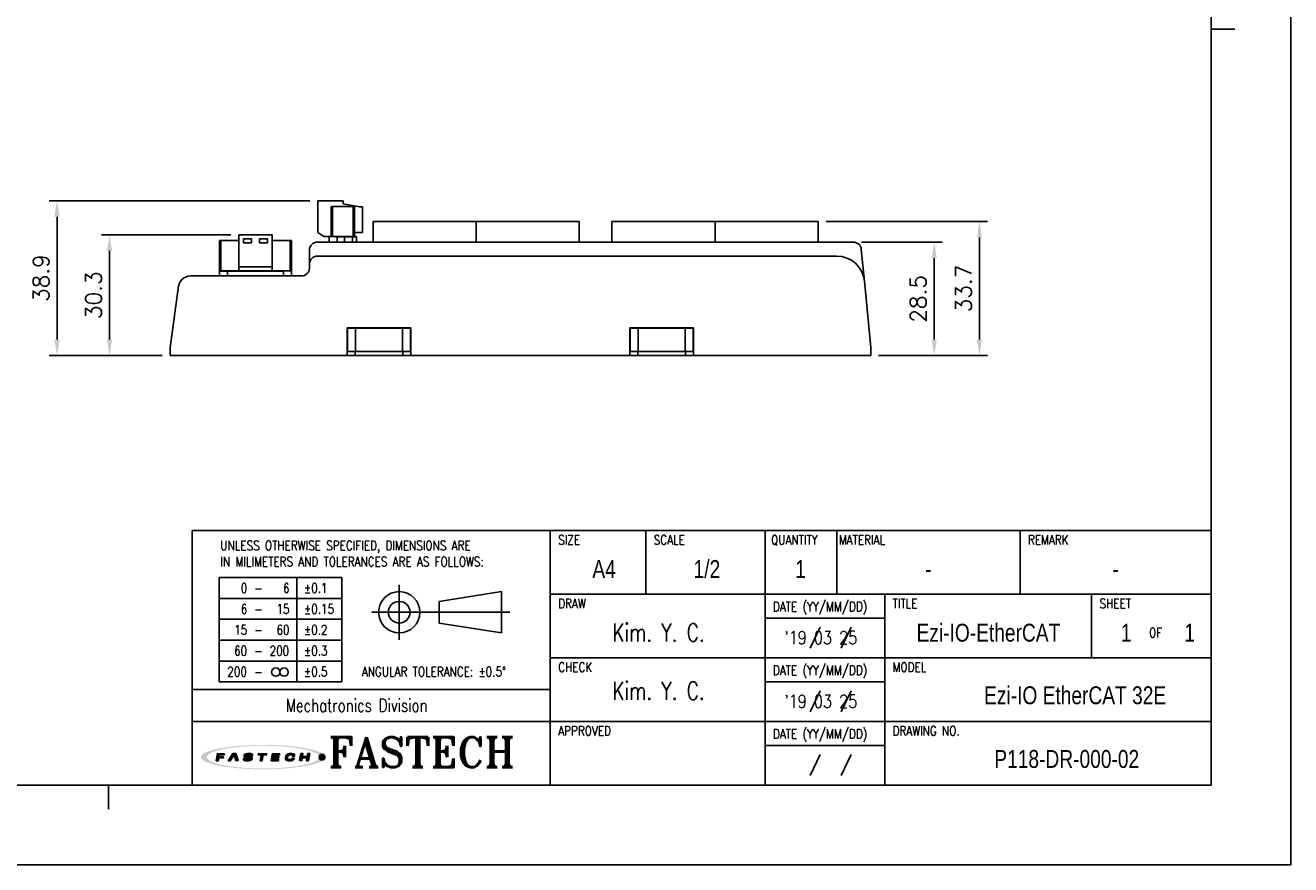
# Model space of a CAD drawing. Header units: millimetres. Extents: x 0 to 594, y 0 to 420.
# Tile 4 of 8: x 276 to 594, y 0 to 211. Entities that reach past the tile are written whole.
import ezdxf

# ---------------------------------------------------------------- set-up
doc = ezdxf.new("R2010")
doc.units = ezdxf.units.MM
doc.header["$PDSIZE"] = -1
for name, color, linetype in [('DIM', 3, 'Continuous'), ('LAYER_2', 1, 'Continuous'), ('LAYER_4', 3, 'Continuous'), ('SHEET', 1, 'Continuous')]:
    doc.layers.add(name, color=color, linetype=linetype)
doc.styles.add('SHB', font='romans.shx', dxfattribs={"width": 0.75, "bigfont": 'whgtxt.shx'})
doc.styles.add('SHEET1', font='ROMANS.SHX', dxfattribs={"width": 0.8, "height": 3})
doc.styles.add('SHEET2', font='txt', dxfattribs={"width": 0.8, "height": 3})
doc.styles.add('SHEET3', font='ROMANT.SHX', dxfattribs={"height": 3})
doc.styles.get("Standard").update_dxf_attribs({"font": 'txt.shx', "bigfont": 'whgtxt.shx'})
doc.dimstyles.new('ISO-25', dxfattribs={"dimtxt": 2.5, "dimasz": 2.5, "dimexe": 1.25, "dimexo": 0.625, "dimtad": 1, "dimtxsty": 'Standard', "dimcen": 2.5, "dimadec": 0, "dimazin": 0, "dimtfac": 1, "dimtmove": 0, "dimatfit": 3, "dimfxl": 0, "dimarcsym": 0})

# ---------------------------------------------------------------- blocks, each defined once
blk = doc.blocks.new('AI9-BLK2')
at = {"layer": 'LAYER_4'}
h = blk.add_hatch(color=12, dxfattribs=at)
edge = h.paths.add_edge_path()
edge.add_spline(control_points=[(66.5, 0), (66.5, -3.5), (61.3, -5.3), (58.7, -6.3), (52, -8.8), (44.8, -10), (37.7, -11), (17.3, -13.9), (-3.7, -14.1), (-24.3, -12.5), (-32.9, -11.8), (-41.6, -10.8), (-50, -8.9), (-54.9, -7.7), (-60.6, -6.4), (-64.7, -3.2), (-73, 3.4), (-52.4, 8.3), (-49.2, 9), (-40.6, 10.9), (-31.8, 11.9), (-23.1, 12.6), (-12.4, 13.4), (-1.5, 13.6), (9.2, 13.3), (19.1, 13), (29, 12.3), (38.8, 10.9), (45.7, 9.9), (52.7, 8.7), (59.3, 6.1), (61.8, 5.2), (66.5, 3.3), (66.5, 0), (66.6, -0.8), (73.6, -0.7), (73.6, 0), (73.5, 3.5), (68.7, 5.4), (66.1, 6.4), (59.6, 9), (52.6, 10.3), (45.8, 11.3), (24.9, 14.6), (3.4, 15.1), (-17.7, 14), (-27.4, 13.6), (-37.2, 12.7), (-46.8, 11.2), (-53.5, 10.1), (-60.4, 8.7), (-66.7, 6.1), (-69.1, 5.1), (-73.9, 3.1), (-73.6, -0.3), (-73.4, -3.7), (-68.1, -5.6), (-65.5, -6.6), (-58.9, -9.2), (-51.8, -10.4), (-44.8, -11.5), (-35, -13), (-25, -13.7), (-15.1, -14.2), (5.8, -15), (27.1, -14.4), (47.8, -11), (54.2, -9.9), (60.6, -8.6), (66.6, -6.1), (69.1, -5.1), (73.5, -3.2), (73.6, 0), (73.6, 0.8), (66.6, 0.9), (66.5, 0)], knot_values=[0, 0, 0, 0, 1, 1, 1, 2, 2, 2, 3, 3, 3, 4, 4, 4, 5, 5, 5, 6, 6, 6, 7, 7, 7, 8, 8, 8, 9, 9, 9, 10, 10, 10, 11, 11, 11, 12, 12, 12, 13, 13, 13, 14, 14, 14, 15, 15, 15, 16, 16, 16, 17, 17, 17, 18, 18, 18, 19, 19, 19, 20, 20, 20, 21, 21, 21, 22, 22, 22, 23, 23, 23, 24, 24, 24, 25, 25, 25, 25], degree=3, periodic=0)
blk = doc.blocks.new('AI9-BLK1')
at = {"layer": 'LAYER_4', "color": 7}
blk.add_blockref('AI9-BLK2', (0, 0), dxfattribs=at)
blk = doc.blocks.new('AI9-BLK3')
at = {"layer": 'LAYER_2'}
for points in [[(-55.6, -4.3), (-54.1, 4.2), (-45.8, 4.1), (-46, 2.8), (-51.9, 2.8), (-52.2, 0.7), (-46.8, 0.6), (-47, -0.8), (-52.4, -0.8), (-53.1, -4.3)], [(-41.4, -4.2), (-35.7, 4.2), (-32.1, 4.2), (-29.5, -4.1), (-32.2, -4.1), (-34.2, 2.7), (-38.7, -4.2)], [(-5.3, 4.2), (4.3, 4.1), (4.1, 2.7), (0.4, 2.7), (-0.8, -4.2), (-3.2, -4.2), (-2.1, 2.7), (-5.6, 2.7)], [(11.4, 4.2), (20, 4.1), (19.8, 2.8), (13.7, 2.8), (13.4, 0.8), (19, 0.7), (18.8, -0.6), (13.1, -0.6), (12.7, -2.7), (18.7, -2.8), (18.5, -4.2), (9.9, -4.2)], [(45, 4.2), (43.5, -4.1), (46, -4.2), (46.6, -0.6), (52.3, -0.7), (51.7, -4.2), (54.1, -4.2), (55.6, 4.2), (53.1, 4.2), (52.5, 0.8), (46.9, 0.8), (47.5, 4.2)]]:
    blk.add_hatch(color=12, dxfattribs=at).paths.add_polyline_path(points)
h = blk.add_hatch(color=12, dxfattribs=at)
edge = h.paths.add_edge_path()
edge.add_spline(control_points=[(-15.2, -1.5), (-15.2, -2.9), (-16.3, -2.9), (-17.5, -2.9), (-17.7, -2.9), (-18.2, -2.9), (-18.5, -2.9), (-20, -2.9), (-20.4, -2.7), (-20.4, -2.1), (-20.4, -1.9), (-20.4, -1.4), (-20.4, -1.4), (-20.4, -1.4), (-22.9, -1.4), (-22.9, -1.4), (-22.9, -1.4), (-22.9, -2.3), (-22.9, -2.5), (-22.9, -3.9), (-21.3, -4.3), (-19.8, -4.3), (-19.5, -4.3), (-17.1, -4.3), (-16.9, -4.3), (-14.1, -4.3), (-12.8, -3.1), (-12.8, -1.8), (-12.8, -1.7), (-12.8, -1.1), (-12.8, -1), (-12.8, 0.2), (-14.1, 0.7), (-16.1, 0.7), (-16.3, 0.7), (-17.5, 0.7), (-17.7, 0.7), (-19.1, 0.7), (-19.7, 0.9), (-19.6, 1.9), (-19.5, 2.9), (-18.4, 2.9), (-17.8, 2.9), (-17.6, 2.9), (-16.5, 2.9), (-16.2, 2.9), (-15, 2.9), (-14.8, 2.6), (-14.8, 2.3), (-14.8, 2.1), (-14.9, 1.7), (-14.9, 1.7), (-14.9, 1.7), (-12.3, 1.6), (-12.3, 1.6), (-12.3, 1.6), (-12.3, 2.6), (-12.3, 2.8), (-12.3, 3.9), (-14.1, 4.3), (-15.7, 4.3), (-16.8, 4.3), (-17.9, 4.3), (-18.2, 4.3), (-20.4, 4.3), (-22, 3.6), (-22.1, 2), (-22.1, 1.8), (-22.1, 1.3), (-22.1, 1.1), (-22.2, -0.1), (-20.7, -0.6), (-19.2, -0.6), (-19, -0.6), (-17.3, -0.7), (-17.1, -0.7), (-15.5, -0.7), (-15.2, -1.1), (-15.2, -1.5)], knot_values=[0, 0, 0, 0, 1, 1, 1, 2, 2, 2, 3, 3, 3, 4, 4, 4, 5, 5, 5, 6, 6, 6, 7, 7, 7, 8, 8, 8, 9, 9, 9, 10, 10, 10, 11, 11, 11, 12, 12, 12, 13, 13, 13, 14, 14, 14, 15, 15, 15, 16, 16, 16, 17, 17, 17, 18, 18, 18, 19, 19, 19, 20, 20, 20, 21, 21, 21, 22, 22, 22, 23, 23, 23, 24, 24, 24, 25, 25, 25, 26, 26, 26, 26], degree=3, periodic=0)
h = blk.add_hatch(color=12, dxfattribs=at)
edge = h.paths.add_edge_path()
edge.add_spline(control_points=[(35, 1.4), (35, 1.4), (37.4, 1.4), (37.4, 1.4), (37.4, 1.4), (37.5, 2), (37.5, 2.4), (37.5, 3.1), (37.3, 4.2), (34.5, 4.2), (34.2, 4.2), (32.2, 4.2), (31.6, 4.2), (28.5, 4.3), (27.4, 2.7), (27.2, 1.5), (27.1, 1), (26.8, -0.6), (26.7, -1.2), (26.5, -2.6), (26.6, -4.3), (30.1, -4.3), (30.5, -4.3), (31.7, -4.3), (32.2, -4.3), (34.9, -4.3), (36.6, -4), (36.9, -2.3), (36.9, -1.9), (37, -1.1), (37, -1.1), (37, -1.1), (34.6, -1.1), (34.6, -1.1), (34.6, -1.1), (34.6, -1.6), (34.6, -1.7), (34.4, -2.5), (33.8, -2.8), (32.5, -2.8), (32.2, -2.8), (31.2, -2.8), (30.8, -2.8), (29.4, -2.8), (29.1, -2.3), (29.2, -1.4), (29.2, -1), (29.5, 0.7), (29.5, 1.1), (29.8, 2.5), (30.7, 2.8), (31.7, 2.8), (32.2, 2.8), (33.4, 2.8), (33.7, 2.8), (34.7, 2.8), (35.1, 2.5), (35.1, 1.9), (35, 1.7), (35, 1.4), (35, 1.4)], knot_values=[0, 0, 0, 0, 1, 1, 1, 2, 2, 2, 3, 3, 3, 4, 4, 4, 5, 5, 5, 6, 6, 6, 7, 7, 7, 8, 8, 8, 9, 9, 9, 10, 10, 10, 11, 11, 11, 12, 12, 12, 13, 13, 13, 14, 14, 14, 15, 15, 15, 16, 16, 16, 17, 17, 17, 18, 18, 18, 19, 19, 19, 20, 20, 20, 20], degree=3, periodic=0)
at = {"layer": 'LAYER_2', "color": 12}
for points in [[(-55.6, -4.3), (-54.1, 4.2), (-45.8, 4.1), (-46, 2.8), (-51.9, 2.8), (-52.2, 0.7), (-46.8, 0.6), (-47, -0.8), (-52.4, -0.8), (-53.1, -4.3)], [(-41.4, -4.2), (-35.7, 4.2), (-32.1, 4.2), (-29.5, -4.1), (-32.2, -4.1), (-34.2, 2.7), (-38.7, -4.2)], [(-5.3, 4.2), (4.3, 4.1), (4.1, 2.7), (0.4, 2.7), (-0.8, -4.2), (-3.2, -4.2), (-2.1, 2.7), (-5.6, 2.7)], [(11.4, 4.2), (20, 4.1), (19.8, 2.8), (13.7, 2.8), (13.4, 0.8), (19, 0.7), (18.8, -0.6), (13.1, -0.6), (12.7, -2.7), (18.7, -2.8), (18.5, -4.2), (9.9, -4.2)], [(45, 4.2), (43.5, -4.1), (46, -4.2), (46.6, -0.6), (52.3, -0.7), (51.7, -4.2), (54.1, -4.2), (55.6, 4.2), (53.1, 4.2), (52.5, 0.8), (46.9, 0.8), (47.5, 4.2)]]:
    blk.add_lwpolyline(points, close=True, dxfattribs=at)
for points, knots in [([(-15.2, -1.5), (-15.2, -2.9), (-16.3, -2.9), (-17.5, -2.9), (-17.7, -2.9), (-18.2, -2.9), (-18.5, -2.9), (-20, -2.9), (-20.4, -2.7), (-20.4, -2.1), (-20.4, -1.9), (-20.4, -1.4), (-20.4, -1.4), (-20.4, -1.4), (-22.9, -1.4), (-22.9, -1.4), (-22.9, -1.4), (-22.9, -2.3), (-22.9, -2.5), (-22.9, -3.9), (-21.3, -4.3), (-19.8, -4.3), (-19.5, -4.3), (-17.1, -4.3), (-16.9, -4.3), (-14.1, -4.3), (-12.8, -3.1), (-12.8, -1.8), (-12.8, -1.7), (-12.8, -1.1), (-12.8, -1), (-12.8, 0.2), (-14.1, 0.7), (-16.1, 0.7), (-16.3, 0.7), (-17.5, 0.7), (-17.7, 0.7), (-19.1, 0.7), (-19.7, 0.9), (-19.6, 1.9), (-19.5, 2.9), (-18.4, 2.9), (-17.8, 2.9), (-17.6, 2.9), (-16.5, 2.9), (-16.2, 2.9), (-15, 2.9), (-14.8, 2.6), (-14.8, 2.3), (-14.8, 2.1), (-14.9, 1.7), (-14.9, 1.7), (-14.9, 1.7), (-12.3, 1.6), (-12.3, 1.6), (-12.3, 1.6), (-12.3, 2.6), (-12.3, 2.8), (-12.3, 3.9), (-14.1, 4.3), (-15.7, 4.3), (-16.8, 4.3), (-17.9, 4.3), (-18.2, 4.3), (-20.4, 4.3), (-22, 3.6), (-22.1, 2), (-22.1, 1.8), (-22.1, 1.3), (-22.1, 1.1), (-22.2, -0.1), (-20.7, -0.6), (-19.2, -0.6), (-19, -0.6), (-17.3, -0.7), (-17.1, -0.7), (-15.5, -0.7), (-15.2, -1.1), (-15.2, -1.5)], [0, 0, 0, 0, 1, 1, 1, 2, 2, 2, 3, 3, 3, 4, 4, 4, 5, 5, 5, 6, 6, 6, 7, 7, 7, 8, 8, 8, 9, 9, 9, 10, 10, 10, 11, 11, 11, 12, 12, 12, 13, 13, 13, 14, 14, 14, 15, 15, 15, 16, 16, 16, 17, 17, 17, 18, 18, 18, 19, 19, 19, 20, 20, 20, 21, 21, 21, 22, 22, 22, 23, 23, 23, 24, 24, 24, 25, 25, 25, 26, 26, 26, 26]), ([(35, 1.4), (35, 1.4), (37.4, 1.4), (37.4, 1.4), (37.4, 1.4), (37.5, 2), (37.5, 2.4), (37.5, 3.1), (37.3, 4.2), (34.5, 4.2), (34.2, 4.2), (32.2, 4.2), (31.6, 4.2), (28.5, 4.3), (27.4, 2.7), (27.2, 1.5), (27.1, 1), (26.8, -0.6), (26.7, -1.2), (26.5, -2.6), (26.6, -4.3), (30.1, -4.3), (30.5, -4.3), (31.7, -4.3), (32.2, -4.3), (34.9, -4.3), (36.6, -4), (36.9, -2.3), (36.9, -1.9), (37, -1.1), (37, -1.1), (37, -1.1), (34.6, -1.1), (34.6, -1.1), (34.6, -1.1), (34.6, -1.6), (34.6, -1.7), (34.4, -2.5), (33.8, -2.8), (32.5, -2.8), (32.2, -2.8), (31.2, -2.8), (30.8, -2.8), (29.4, -2.8), (29.1, -2.3), (29.2, -1.4), (29.2, -1), (29.5, 0.7), (29.5, 1.1), (29.8, 2.5), (30.7, 2.8), (31.7, 2.8), (32.2, 2.8), (33.4, 2.8), (33.7, 2.8), (34.7, 2.8), (35.1, 2.5), (35.1, 1.9), (35, 1.7), (35, 1.4), (35, 1.4)], [0, 0, 0, 0, 1, 1, 1, 2, 2, 2, 3, 3, 3, 4, 4, 4, 5, 5, 5, 6, 6, 6, 7, 7, 7, 8, 8, 8, 9, 9, 9, 10, 10, 10, 11, 11, 11, 12, 12, 12, 13, 13, 13, 14, 14, 14, 15, 15, 15, 16, 16, 16, 17, 17, 17, 18, 18, 18, 19, 19, 19, 20, 20, 20, 20])]:
    blk.add_open_spline(points, degree=3, knots=knots, dxfattribs=at)
blk = doc.blocks.new('*D923')
at = {"color": 8, "lineweight": -2}
for p, q in [((486.14, 156.48), (506.44, 156.48)), ((504.44, 131.98), (504.44, 152.48)), ((490.49, 127.98), (506.44, 127.98))]:
    blk.add_line(p, q, dxfattribs=at)
at = {"color": 8}
for points in [[(503.77, 152.48), (505.1, 152.48), (504.44, 156.48)], [(503.77, 131.98), (505.1, 131.98), (504.44, 127.98)]]:
    blk.add_solid(points, dxfattribs=at)
at = {"layer": 'Defpoints', "color": 0}
for p in [(484.14, 156.48), (504.44, 156.48), (488.49, 127.98)]:
    blk.add_point(p, dxfattribs=at)
at = {"color": 3, "insert": (500.44, 142.23), "char_height": 4, "attachment_point": 5, "rotation": 90}
blk.add_mtext('\\A1;28.5', dxfattribs=at)
blk = doc.blocks.new('*D924')
at = {"color": 8, "lineweight": -2}
for p, q in [((477.29, 161.68), (517.81, 161.68)), ((515.81, 131.98), (515.81, 157.68)), ((490.49, 127.98), (517.81, 127.98))]:
    blk.add_line(p, q, dxfattribs=at)
at = {"color": 8}
for points in [[(515.14, 157.68), (516.47, 157.68), (515.81, 161.68)], [(515.14, 131.98), (516.47, 131.98), (515.81, 127.98)]]:
    blk.add_solid(points, dxfattribs=at)
at = {"layer": 'Defpoints', "color": 0}
for p in [(475.29, 161.68), (515.81, 161.68), (488.49, 127.98)]:
    blk.add_point(p, dxfattribs=at)
at = {"color": 3, "insert": (511.81, 144.83), "char_height": 4, "attachment_point": 5, "rotation": 90}
blk.add_mtext('\\A1;33.7', dxfattribs=at)
blk = doc.blocks.new('*D925')
at = {"color": 8, "lineweight": -2}
for p, q in [((347.59, 166.88), (282.08, 166.88)), ((284.08, 131.98), (284.08, 162.88)), ((310.49, 127.98), (282.08, 127.98))]:
    blk.add_line(p, q, dxfattribs=at)
at = {"color": 8}
for points in [[(283.41, 162.88), (284.74, 162.88), (284.08, 166.88)], [(283.41, 131.98), (284.74, 131.98), (284.08, 127.98)]]:
    blk.add_solid(points, dxfattribs=at)
at = {"layer": 'Defpoints', "color": 0}
for p in [(284.08, 166.88), (349.59, 166.88), (312.49, 127.98)]:
    blk.add_point(p, dxfattribs=at)
at = {"color": 3, "insert": (280.08, 147.43), "char_height": 4, "attachment_point": 5, "rotation": 90}
blk.add_mtext('\\A1;38.9', dxfattribs=at)
blk = doc.blocks.new('*D926')
at = {"color": 8, "lineweight": -2}
for p, q in [((327.73, 158.28), (295.26, 158.28)), ((297.26, 131.98), (297.26, 154.28)), ((310.49, 127.98), (295.26, 127.98))]:
    blk.add_line(p, q, dxfattribs=at)
at = {"color": 8}
for points in [[(296.6, 154.28), (297.93, 154.28), (297.26, 158.28)], [(296.6, 131.98), (297.93, 131.98), (297.26, 127.98)]]:
    blk.add_solid(points, dxfattribs=at)
at = {"layer": 'Defpoints', "color": 0}
for p in [(297.26, 158.28), (329.73, 158.28), (312.49, 127.98)]:
    blk.add_point(p, dxfattribs=at)
at = {"color": 3, "insert": (293.26, 143.13), "char_height": 4, "attachment_point": 5, "rotation": 90}
blk.add_mtext('\\A1;30.3', dxfattribs=at)

msp = doc.modelspace()

# ---------------------------------------------------------------- hatches: boundary and pattern name
h = msp.add_hatch(color=1)
edge = h.paths.add_edge_path()
edge.add_arc((350.6547, 27.0526), 0.7263, 0, 360)

# ---------------------------------------------------------------- linework, layer by layer
at = {"color": 4}
for p, q in [((574, 210), (580, 210)), ((297, 20), (297, 14))]:
    msp.add_line(p, q, dxfattribs=at)
for p, q in [((349.5857, 158.8785), (349.5857, 166.8785)), ((349.5857, 166.8785), (355.9857, 166.8785)), ((352.9857, 157.8785), (352.9857, 165.4785)), ((353.2857, 165.4785), (352.9857, 165.4785)), ((353.2857, 165.4785), (353.2857, 157.8785)), ((353.2857, 165.4785), (358.4857, 165.4785)), ((355.9857, 166.0785), (355.9857, 166.8785)), ((360.0857, 165.3785), (355.9857, 166.0785)), ((358.4857, 165.4785), (358.4857, 157.8785)), ((358.4857, 165.4785), (358.7857, 165.4785)), ((358.7857, 165.4785), (358.7857, 157.8785)), ((360.7857, 165.3785), (360.0857, 165.3785)), ((360.7857, 158.8785), (360.7857, 165.3785)), ((363.4857, 156.4785), (363.4857, 161.6785)), ((363.4857, 161.6785), (389.3857, 161.6785)), ((389.3857, 156.4785), (389.3857, 161.6785)), ((389.3857, 161.6785), (415.2857, 161.6785)), ((415.2857, 156.4785), (415.2857, 161.6785)), ((423.4857, 156.4785), (423.4857, 161.6785)), ((423.4857, 161.6785), (449.3857, 161.6785)), ((449.3857, 156.4785), (449.3857, 161.6785)), ((449.3857, 161.6785), (475.2857, 161.6785)), ((475.2857, 156.4785), (475.2857, 161.6785)), ((324.9257, 149.2785), (324.9257, 156.8785)), ((325.2257, 156.8785), (324.9257, 156.8785)), ((325.2257, 156.8785), (325.2257, 149.2785)), ((329.7307, 156.8785), (325.2257, 156.8785)), ((329.7307, 150.2785), (329.7307, 158.2785)), ((338.1407, 158.2785), (329.7307, 158.2785)), ((330.9357, 157.2785), (332.9357, 157.2785)), ((330.9357, 156.2785), (330.9357, 157.2785)), ((332.9357, 156.2785), (330.9357, 156.2785)), ((332.9357, 157.2785), (332.9357, 156.2785)), ((334.9357, 157.2785), (336.9357, 157.2785)), ((334.9357, 156.2785), (334.9357, 157.2785)), ((336.9357, 156.2785), (334.9357, 156.2785)), ((336.9357, 157.2785), (336.9357, 156.2785)), ((338.1407, 158.2785), (338.1407, 150.2785)), ((342.6457, 156.8785), (338.1407, 156.8785)), ((342.6457, 149.2785), (342.6457, 156.8785)), ((342.6457, 156.8785), (342.9457, 156.8785)), ((342.9457, 156.8785), (342.9457, 149.2785)), ((484.1391, 156.4785), (349.4857, 156.4785)), ((349.5857, 158.8785), (351.0857, 157.8785)), ((351.0857, 157.8785), (352.5857, 157.8785)), ((352.4857, 157.7785), (352.4857, 156.4785)), ((352.9857, 157.8785), (352.5857, 157.8785)), ((352.9857, 157.8785), (353.2857, 157.8785)), ((353.2857, 157.8785), (353.7019, 157.8785)), ((353.8612, 157.8785), (353.7019, 157.8785)), ((353.8612, 157.8785), (354.1447, 157.8492)), ((356.2857, 157.8785), (353.8612, 157.8785)), ((354.1447, 157.8492), (354.4857, 157.7785)), ((354.4857, 157.7785), (356.2857, 157.7785)), ((354.4857, 156.4785), (354.4857, 157.7785)), ((356.2857, 157.8785), (358.4857, 157.8785)), ((356.2857, 157.7785), (356.2857, 157.8785)), ((356.2857, 157.7785), (358.2857, 157.7785)), ((356.2857, 157.7785), (356.2857, 156.4785)), ((358.2857, 156.4785), (358.2857, 157.7785)), ((358.2857, 157.7785), (359.2857, 157.7785)), ((358.4857, 157.8785), (358.7857, 157.8785)), ((358.7857, 158.8785), (360.7857, 158.8785)), ((359.1857, 157.8785), (358.7857, 157.8785)), ((359.2857, 156.4785), (359.2857, 157.7785)), ((347.4857, 154.4785), (347.4857, 150.9785)), ((479.9274, 152.9785), (349.4857, 152.9785)), ((486.8957, 146.6433), (486.1301, 154.6685)), ((338.1407, 150.2785), (329.7307, 150.2785)), ((329.7307, 150.2785), (329.7307, 149.2785)), ((338.1407, 150.2785), (338.1407, 149.2785)), ((347.4857, 150.9785), (347.4857, 149.9785)), ((345.4857, 147.9785), (317.5979, 147.9785)), ((326.8857, 149.1785), (324.8857, 149.1785)), ((324.8857, 149.1785), (324.8857, 147.9785)), ((324.9257, 149.2785), (325.2257, 149.2785)), ((325.2257, 149.2785), (329.7307, 149.2785)), ((326.8857, 149.1785), (326.8857, 149.2785)), ((326.8857, 149.1785), (340.9857, 149.1785)), ((326.8857, 147.9785), (326.8857, 149.1785)), ((329.7307, 149.2785), (338.1407, 149.2785)), ((338.1407, 149.2785), (342.6457, 149.2785)), ((340.9857, 149.1785), (340.9857, 147.9785)), ((342.6457, 149.2785), (342.9457, 149.2785)), ((342.9565, 149.2492), (342.9857, 149.1785)), ((342.9857, 147.9785), (342.9857, 149.1785)), ((486.8957, 146.6433), (488.4857, 129.9785)), ((312.4857, 129.9785), (314.6264, 145.3912)), ((356.9857, 134.9785), (372.9857, 134.9785)), ((356.9857, 127.9785), (356.9857, 134.9785)), ((357.0857, 134.8785), (357.0857, 128.9785)), ((359.0857, 134.8785), (357.0857, 134.8785)), ((370.8857, 134.8785), (359.0857, 134.8785)), ((359.0857, 134.8785), (359.0857, 128.9785)), ((364.0857, 134.9785), (364.0857, 134.8785)), ((365.8857, 134.9785), (365.8857, 134.8785)), ((370.8857, 134.8785), (370.8857, 128.9785)), ((372.8857, 134.8785), (370.8857, 134.8785)), ((372.8857, 128.9785), (372.8857, 134.8785)), ((372.9857, 134.9785), (372.9857, 127.9785)), ((427.9857, 134.9785), (443.9857, 134.9785)), ((427.9857, 127.9785), (427.9857, 134.9785)), ((428.0857, 134.8785), (428.0857, 128.9785)), ((430.0857, 134.8785), (428.0857, 134.8785)), ((441.8857, 134.8785), (430.0857, 134.8785)), ((430.0857, 134.8785), (430.0857, 128.9785)), ((435.0857, 134.9785), (435.0857, 134.8785)), ((436.8857, 134.9785), (436.8857, 134.8785)), ((441.8857, 134.8785), (441.8857, 128.9785)), ((443.8857, 134.8785), (441.8857, 134.8785)), ((443.8857, 128.9785), (443.8857, 134.8785)), ((443.9857, 134.9785), (443.9857, 127.9785)), ((356.9857, 133.4785), (357.0857, 133.4785)), ((372.8857, 133.4785), (372.9857, 133.4785)), ((427.9857, 133.4785), (428.0857, 133.4785)), ((443.8857, 133.4785), (443.9857, 133.4785)), ((312.4857, 129.9785), (312.4857, 127.9785)), ((356.9857, 127.9785), (312.4857, 127.9785)), ((358.9857, 127.9785), (356.9857, 127.9785)), ((359.0857, 128.9785), (357.0857, 128.9785)), ((358.9857, 127.9785), (358.9857, 128.9785)), ((370.9857, 127.9785), (358.9857, 127.9785)), ((370.8857, 128.9785), (359.0857, 128.9785)), ((370.8857, 128.9785), (372.8857, 128.9785)), ((370.9857, 128.9785), (370.9857, 127.9785)), ((372.9857, 127.9785), (370.9857, 127.9785)), ((427.9857, 127.9785), (372.9857, 127.9785)), ((429.9857, 127.9785), (427.9857, 127.9785)), ((430.0857, 128.9785), (428.0857, 128.9785)), ((429.9857, 127.9785), (429.9857, 128.9785)), ((441.9857, 127.9785), (429.9857, 127.9785)), ((441.8857, 128.9785), (430.0857, 128.9785)), ((441.8857, 128.9785), (443.8857, 128.9785)), ((441.9857, 128.9785), (441.9857, 127.9785)), ((443.9857, 127.9785), (441.9857, 127.9785)), ((488.4857, 127.9785), (443.9857, 127.9785)), ((488.4857, 127.9785), (488.4857, 129.9785))]:
    msp.add_line(p, q)
at = {"color": 6}
msp.add_lwpolyline([(0, 420), (594, 420), (594, 0), (0, 0)], close=True, dxfattribs=at)
at = {"color": 4}
msp.add_lwpolyline([(20, 400), (574, 400), (574, 20), (20, 20)], close=True, dxfattribs=at)
at = {"color": 1}
msp.add_circle((350.6547, 27.0526), 0.7263, dxfattribs=at)
for centre, radius, start, end in [((349.4857, 154.4785), 2, 90, 180), ((358.1857, 157.7785), 0.1, 0.000041, 90), ((484.1391, 154.4785), 2, 5.450128, 90), ((349.4857, 150.9785), 2, 90, 180), ((479.9274, 145.9785), 7, 5.450128, 90), ((345.4857, 149.9785), 2, 270, 0), ((317.5979, 144.9785), 3, 90, 172.092837), ((324.9857, 149.1785), 0.1, 90, 180)]:
    msp.add_arc(centre, radius, start, end)
for points, knots in [([(352.4857, 157.7785), (352.4857, 157.7791), (352.4859, 157.8113), (352.507, 157.8629), (352.5668, 157.8747), (352.5857, 157.8785)], [0, 0, 0, 0, 0.01391068, 0.68769043, 1, 1, 1, 1]), ([(358.1857, 157.8785), (358.1596, 157.8785), (358.1197, 157.8785), (357.8817, 157.8785), (357.6386, 157.8785), (357.3404, 157.8785), (356.8989, 157.8785), (356.5282, 157.8785), (356.2857, 157.8785)], [0, 0, 0, 0, 0.24255805, 0.37118439, 0.50002289, 0.62862036, 0.75708441, 1, 1, 1, 1]), ([(359.2565, 157.8492), (359.2476, 157.8564), (359.2256, 157.8742), (359.2006, 157.8769), (359.1857, 157.8785)], [0, 0, 0, 0, 0.40441844, 1, 1, 1, 1]), ([(359.2857, 157.7785), (359.2854, 157.7848), (359.2846, 157.7978), (359.2786, 157.8167), (359.2694, 157.8347), (359.2609, 157.8442), (359.2565, 157.8492)], [0, 0, 0, 0, 0.22227287, 0.45882602, 0.71633418, 1, 1, 1, 1]), ([(326.8857, 149.2785), (326.644, 149.2785), (326.2739, 149.2785), (325.8299, 149.2785), (325.5386, 149.2785), (325.3578, 149.2785), (325.2976, 149.2785), (325.2963, 149.2785)], [0, 0, 0, 0, 0.38413044, 0.58783065, 0.7918665, 0.99552261, 1, 1, 1, 1]), ([(341.6102, 149.2785), (341.546, 149.2747), (341.3433, 149.2629), (341.1325, 149.2113), (340.9887, 149.1791), (340.9857, 149.1785)], [0, 0, 0, 0, 0.3123163, 0.98609639, 1, 1, 1, 1])]:
    msp.add_open_spline(points, degree=3, knots=knots)
at = {"layer": 'SHEET', "color": 7}
for p, q in [((318, 84), (574, 84)), ((318, 84), (318, 20)), ((408, 84), (408, 20)), ((318, 44), (408, 44))]:
    msp.add_line(p, q, dxfattribs=at)
at = {"layer": 'SHEET'}
for p, q in [((432, 68), (432, 84)), ((462, 20), (462, 84)), ((480, 68), (480, 84)), ((526, 68), (526, 84)), ((324.8513, 72.1785), (324.8513, 45.9285)), ((324.8513, 72.1785), (355.6013, 72.1785)), ((344.3513, 72.1785), (344.3513, 45.9285)), ((355.6013, 72.1785), (355.6013, 45.9285)), ((370.054, 56.5333), (370.054, 70.3599)), ((324.8513, 66.9285), (355.6013, 66.9285)), ((380.0536, 66.1625), (395.732, 68.6316)), ((395.732, 68.6316), (395.732, 58.2616)), ((408, 68), (574, 68)), ((492, 20), (492, 68)), ((544, 52), (544, 68)), ((380.0536, 66.1625), (380.0536, 60.7306)), ((324.8513, 61.6785), (355.6013, 61.6785)), ((363.1407, 63.4466), (397.8307, 63.4466)), ((380.0536, 60.7306), (395.732, 58.2616)), ((462, 62), (492, 62)), ((475.7601, 59.723), (473.2579, 54.4078)), ((483.5984, 59.7148), (481.0961, 54.3996)), ((324.8513, 56.4285), (355.6013, 56.4285)), ((324.8513, 51.1785), (355.6013, 51.1785)), ((408, 52), (574, 52)), ((324.8513, 45.9285), (355.6013, 45.9285)), ((462, 46), (492, 46)), ((475.7601, 43.723), (473.2579, 38.4078)), ((483.5984, 43.7148), (481.0961, 38.3996)), ((318, 36), (574, 36)), ((462, 30), (492, 30)), ((475.7601, 27.723), (473.2579, 22.4078)), ((483.5984, 27.7148), (481.0961, 22.3996))]:
    msp.add_line(p, q, dxfattribs=at)
for centre, radius in [((370.054, 63.4466), 5.185), ((370.054, 63.4466), 2.7159), ((339.0284, 48.4082), 1.05), ((341.1284, 48.4082), 1.05)]:
    msp.add_circle(centre, radius, dxfattribs=at)

# ---------------------------------------------------------------- block references
at = {"layer": 'LAYER_2', "color": 7, "lineweight": 5, "xscale": 0.2116800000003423, "yscale": 0.2116800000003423, "zscale": 0.2116800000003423}
msp.add_blockref('AI9-BLK3', (335.8075, 27.0236), dxfattribs=at)
at = {"layer": 'LAYER_4', "color": 7, "lineweight": 5, "xscale": 0.2116800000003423, "yscale": 0.2116800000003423, "zscale": 0.2116800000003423}
msp.add_blockref('AI9-BLK1', (335.8244, 27.0474), dxfattribs=at)

# ---------------------------------------------------------------- texts
at = {"layer": 'DIM', "color": 3, "style": 'SHB', "width": 0.75}
for p in [(423.6103, 56.1279), (423.6103, 41.4726)]:
    msp.add_text('Kim. Y. C.', height=4.5, dxfattribs=at).set_placement(p)
at = {"layer": 'SHEET'}
for s, height, style, width, p in [('SIZE', 2.4, 'SHEET1', 0.8, (409.9793, 80.4604)), ('SCALE', 2.4, 'SHEET1', 0.8, (433.9793, 80.4604)), ('QUANTITY', 2.4, 'SHEET1', 0.8, (463.4591, 80.4604)), ('MATERIAL', 2.4, 'SHEET1', 0.8, (480.4793, 80.4604)), ('REMARK', 2.4, 'SHEET1', 0.8, (527.9793, 80.4604)), ('UNLESS OTHERWISE SPECIFIED, DIMENSIONS ARE', 2.4, 'SHEET1', 0.8, (325.11, 79.0458)), ('IN MILIMETERS AND TOLERANCES ARE AS FOLLOWS:', 2.4, 'SHEET1', 0.8, (325.11, 74.9652)), ('0', 2.4, 'SHEET1', 0.8, (330.2365, 68.3224)), ('6', 2.4, 'SHEET1', 0.8, (340.8693, 68.3224)), ('%%p0.1', 2.4, 'SHEET1', 0.8, (346.1118, 68.3224)), ('-', 2.4, 'SHEET1', 0.8, (333.6542, 68.3224)), ('DRAW', 2.4, 'SHEET1', 0.8, (409.9793, 64.4604)), ('TITLE', 2.4, 'SHEET1', 0.8, (493.9793, 64.4604)), ('SHEET', 2.4, 'SHEET1', 0.8, (545.9793, 64.4604)), ('6', 2.4, 'SHEET1', 0.8, (330.2365, 63.0724)), ('-', 2.4, 'SHEET1', 0.8, (333.6542, 63.0724)), ('15', 2.4, 'SHEET1', 0.8, (339.2089, 63.0724)), ('%%p0.15', 2.4, 'SHEET1', 0.8, (346.1118, 63.0724)), ('DATE (YY/MM/DD)', 2.4, 'SHEET1', 0.8, (463.9277, 63.6818)), ('%%p0.2', 2.4, 'SHEET1', 0.8, (346.1118, 57.8224)), ('15', 2.4, 'SHEET1', 0.8, (328.562, 57.8224)), ('-', 2.4, 'SHEET1', 0.8, (333.6542, 57.8224)), ('60', 2.4, 'SHEET1', 0.8, (339.2089, 57.8224)), ('OF', 2.4, 'SHEET1', 0.8, (558.4154, 57.1091)), ('60', 2.4, 'SHEET1', 0.8, (328.562, 52.5724)), ('200', 2.4, 'SHEET1', 0.8, (337.4764, 52.5724)), ('%%p0.3', 2.4, 'SHEET1', 0.8, (346.1118, 52.5724)), ('-', 2.4, 'SHEET1', 0.8, (333.6542, 52.5724)), ('CHECK', 2.4, 'SHEET1', 0.8, (409.9793, 48.4604)), ('MODEL', 2.4, 'SHEET1', 0.8, (493.9793, 48.4604)), ('200', 2.4, 'SHEET1', 0.8, (326.8619, 47.3224)), ('-', 2.4, 'SHEET1', 0.8, (333.6542, 47.3224)), ('%%p0.5', 2.4, 'SHEET1', 0.8, (346.1118, 47.3224)), ('ANGULAR TOLERANCE: %%p0.5%%D', 2.4, 'SHEET1', 0.8, (360.659, 47.3224)), ('DATE (YY/MM/DD)', 2.4, 'SHEET1', 0.8, (463.9277, 47.6818)), ('Mechatronics Division', 3.3, 'SHEET3', 0.75, (341.5385, 38.3956)), ('APPROVED', 2.4, 'SHEET1', 0.8, (409.9793, 32.4604)), ('DATE (YY/MM/DD)', 2.4, 'SHEET1', 0.8, (463.9277, 31.6818)), ('DRAWING NO.', 2.4, 'SHEET1', 0.8, (493.9793, 32.4604))]:
    msp.add_text(s, height=height, dxfattribs=dict(at, style=style, width=width)).set_placement(p)
at = {"layer": 'SHEET', "color": 7, "style": 'SHEET2', "width": 0.8}
for s, p in [('A4', (418.5726, 72.0681)), ('1/2', (443.9918, 72.0681)), ('1', (469.5531, 72.0681)), ('-', (502.1783, 72.0681)), ('-', (549.2036, 72.0681)), ('Ezi-IO-EtherCAT', (500.0078, 56.0681)), ('1', (551.3623, 56.0681)), ('1', (567.2783, 56.0681)), ('Ezi-IO EtherCAT 32E ', (516.9761, 40.3335)), ('P118-DR-000-02', (519.5464, 24.3335))]:
    msp.add_text(s, height=4.5, dxfattribs=at).set_placement(p)
at = {"layer": 'SHEET', "color": 3, "style": 'SHEET1', "width": 0.8}
for p in [(466.7638, 55.4207), (466.7638, 39.4207)]:
    msp.add_text("'19 03 25", height=3.3, dxfattribs=at).set_placement(p)
at = {"layer": 'SHEET', "color": 7, "style": 'SHEET3'}
msp.add_text('FASTECH', height=7.5, dxfattribs=at).set_placement((352.21, 24.5201))

# ---------------------------------------------------------------- dimensions: what is measured, and where the dimension line sits
for base, p1, p2, picture, middle in [((284.0776, 166.8785), (312.4857, 127.9785), (349.5857, 166.8785), '*D925', (280.0776, 147.4285)), ((515.8074, 161.6785), (488.4857, 127.9785), (475.2857, 161.6785), '*D924', (511.8074, 144.8285)), ((297.2645, 158.2785), (312.4857, 127.9785), (329.7307, 158.2785), '*D926', (293.2645, 143.1285)), ((504.4368, 156.4785), (488.4857, 127.9785), (484.1391, 156.4785), '*D923', (500.4368, 142.2285))]:
    dim = msp.add_linear_dim(base=base, p1=p1, p2=p2, angle=90, dimstyle='ISO-25', override={"dimscale": 2, "dimtxt": 2, "dimasz": 2, "dimexe": 1, "dimexo": 1, "dimgap": 1, "dimdec": 3, "dimzin": 9, "dimdsep": 46, "dimcen": 0, "dimclrd": 8, "dimclre": 8, "dimclrt": 3, "dimadec": 3, "dimazin": 2, "dimtdec": 3, "dimfxl": 0.6, "dimtolj": 1, "dimtzin": 1, "dimarcsym": 1})
    dim.commit()
    dim.dimension.update_dxf_attribs({"geometry": picture, "text_midpoint": middle})

doc.saveas('drawing.dxf')
